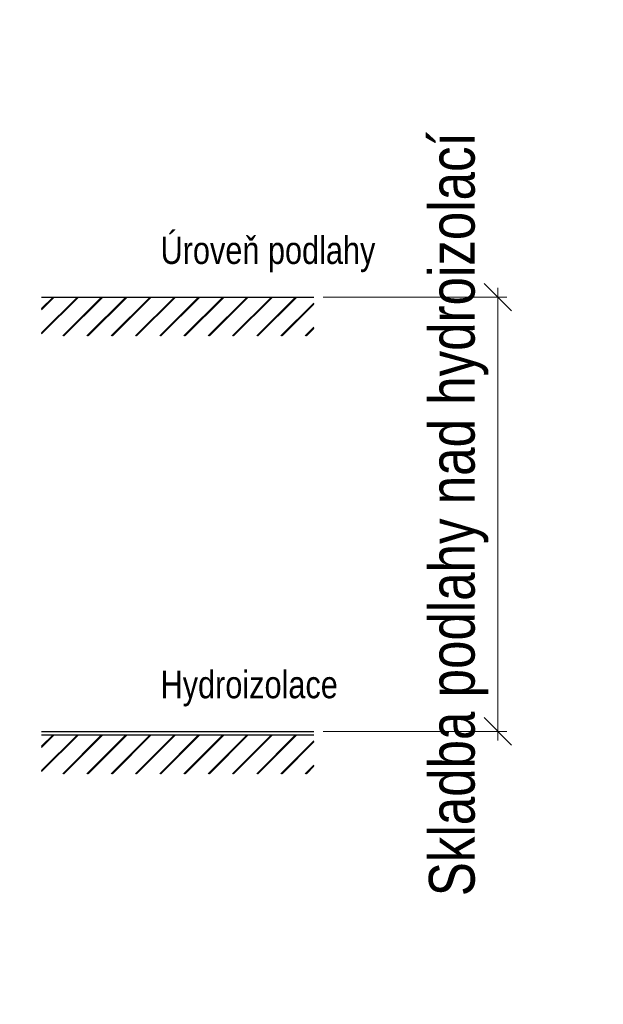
# Model space of a CAD drawing. Header units: millimetres. Extents: x -300186 to 535068, y -28581 to 763298.
# Tile 87 of 256: x -354 to -99, y 137720 to 138151. Entities that reach past the tile are written whole.
import ezdxf

# ---------------------------------------------------------------- set-up
doc = ezdxf.new("R2010")
doc.units = ezdxf.units.MM
doc.header["$LTSCALE"] = 10
doc.header["$PDSIZE"] = -4
doc.layers.add('ACO_KOTY', color=5, linetype='Continuous', lineweight=13)
doc.layers.add('ACO_TEXT', color=7, linetype='Continuous', lineweight=30)
doc.styles.add('ACO', font='arial.ttf', dxfattribs={"width": 0.8})
doc.dimstyles.new('M1_4 (šipky)', dxfattribs={"dimscale": 4, "dimtxt": 3, "dimasz": 3, "dimexe": 1, "dimexo": 1, "dimgap": 1, "dimtad": 1, "dimdec": 0, "dimtxsty": 'ACO', "dimcen": 3, "dimdle": 1, "dimclrd": 256, "dimclre": 256, "dimclrt": 7, "dimadec": 1, "dimazin": 2, "dimtfac": 0.8, "dimtmove": 0, "dimatfit": 0, "dimldrblk": 'DOTSMALL', "dimfxl": 1, "dimlwd": -1, "dimlwe": -1, "dimarcsym": 1})

# ---------------------------------------------------------------- blocks, each defined once
blk = doc.blocks.new('_OBLIQUE')
at = {"color": 0, "linetype": 'ByBlock'}
blk.add_line((-0.5, -0.5), (0.5, 0.5), dxfattribs=at)
blk = doc.blocks.new('*D1069')
at = {"layer": 'ACO_KOTY', "color": 0, "transparency": 16777216}
for p, q in [((-367.36, 137835.54), (-367.36, 138033.54)), ((-497.79, 138029.54), (-363.36, 138029.54)), ((-380.88, 137839.54), (-363.36, 137839.54))]:
    blk.add_line(p, q, dxfattribs=at)
at = {"layer": 'Defpoints', "color": 0, "lineweight": -3, "transparency": 16777216}
for p in [(-501.79, 138029.54), (-367.36, 138029.54), (-384.88, 137839.54)]:
    blk.add_point(p, dxfattribs=at)
at = {"layer": 'ACO_KOTY', "color": 0, "transparency": 16777216, "xscale": 12, "yscale": 12, "zscale": 12}
for p, rotation in [((-367.36, 138029.54), 90), ((-367.36, 137839.54), 270)]:
    blk.add_blockref('_OBLIQUE', p, dxfattribs=dict(at, rotation=rotation))
at = {"layer": 'ACO_KOTY', "color": 7, "transparency": 16777216, "insert": (-381.57, 137941.54), "char_height": 20, "attachment_point": 5, "rotation": 90, "style": 'ACO'}
blk.add_mtext('180 - 220', dxfattribs=at)
blk = doc.blocks.new('_DotSmall')
at = {"color": 0, "linetype": 'ByBlock', "const_width": 0.5}
blk.add_lwpolyline([(-0.0625, 0, 1), (0.0625, 0, 1)], format="xyb", close=True, dxfattribs=at)
blk = doc.blocks.new('*D1077')
at = {"layer": 'ACO_KOTY', "color": 0, "transparency": 16777216}
for p, q in [((-145.18, 137835.54), (-145.18, 138033.54)), ((-221.61, 138029.54), (-141.18, 138029.54)), ((-221.61, 137839.54), (-141.18, 137839.54))]:
    blk.add_line(p, q, dxfattribs=at)
at = {"layer": 'Defpoints', "color": 0, "lineweight": -3, "transparency": 16777216}
for p in [(-225.61, 138029.54), (-145.18, 138029.54), (-225.61, 137839.54)]:
    blk.add_point(p, dxfattribs=at)
at = {"layer": 'ACO_KOTY', "color": 0, "transparency": 16777216, "xscale": 12, "yscale": 12, "zscale": 12}
for p, rotation in [((-145.18, 138029.54), 90), ((-145.18, 137839.54), 270)]:
    blk.add_blockref('_OBLIQUE', p, dxfattribs=dict(at, rotation=rotation))
at = {"layer": 'ACO_KOTY', "color": 7, "transparency": 16777216, "insert": (-162.29, 137934.54), "char_height": 20, "attachment_point": 5, "rotation": 90, "style": 'ACO'}
blk.add_mtext('Skladba podlahy nad hydroizolací', dxfattribs=at)

msp = doc.modelspace()

# ---------------------------------------------------------------- hatches: boundary and pattern name
h = msp.add_hatch()
h.set_pattern_fill('JIS_RC_30', color=256, scale=0.25, style=0)
h.set_pattern_definition([(45, (-206406.383, 106377.774), (-5.30330086, 5.30330086), []), (45, (-206406.133, 106377.774), (-5.30330086, 5.30330086), []), (45, (-206405.883, 106377.774), (-5.30330086, 5.30330086), [])])
h.paths.add_polyline_path([(-225.609, 138029.541), (-344.676, 138029.541), (-344.676, 138012.52), (-225.609, 138012.52)])
h = msp.add_hatch()
h.set_pattern_fill('JIS_RC_30', color=256, scale=0.25, style=0)
h.set_pattern_definition([(45, (-206406.383, 106186.274), (-5.30330086, 5.30330086), []), (45, (-206406.133, 106186.274), (-5.30330086, 5.30330086), []), (45, (-206405.883, 106186.274), (-5.30330086, 5.30330086), [])])
h.paths.add_polyline_path([(-225.609, 137838.041), (-344.676, 137838.041), (-344.676, 137821.02), (-225.609, 137821.02)])

# ---------------------------------------------------------------- linework, layer by layer
for p, q in [((-344.676, 138029.541), (-225.609, 138029.541)), ((-344.676, 137839.541), (-225.609, 137839.541)), ((-344.676, 137838.041), (-225.609, 137838.041))]:
    msp.add_line(p, q)

# ---------------------------------------------------------------- texts
at = {"layer": 'ACO_KOTY', "color": 0, "insert": (-292.661, 137866.025), "char_height": 12, "width": 383.24126, "attachment_point": 1, "style": 'ACO'}
msp.add_mtext('Hydroizolace', dxfattribs=at)
at = {"layer": 'ACO_TEXT', "insert": (-292.661, 138056.025), "char_height": 12, "width": 383.24126, "attachment_point": 1, "style": 'ACO'}
msp.add_mtext('Úroveň podlahy', dxfattribs=at)

# ---------------------------------------------------------------- dimensions: what is measured, and where the dimension line sits
at = {"layer": 'ACO_KOTY', "color": 0}
for base, p1, p2, text, picture, middle in [((-145.179, 138029.541), (-225.609, 137839.541), (-225.609, 138029.541), 'Skladba podlahy nad hydroizolací', '*D1077', (-145.179, 137934.541)), ((-367.357, 138029.541), (-384.875, 137839.541), (-501.787, 138029.541), '180 - 220', '*D1069', (-367.357, 137941.541))]:
    dim = msp.add_linear_dim(base=base, p1=p1, p2=p2, angle=90, text=text, dimstyle='M1_4 (šipky)', override={"dimtxt": 5, "dimblk1": 'OBLIQUE', "dimblk2": 'OBLIQUE', "dimsah": 1, "dimclrd": 0, "dimclre": 0}, dxfattribs=at)
    dim.commit()
    dim.dimension.update_dxf_attribs({"geometry": picture, "text_midpoint": middle, "dimtype": 160})

doc.saveas('drawing.dxf')
